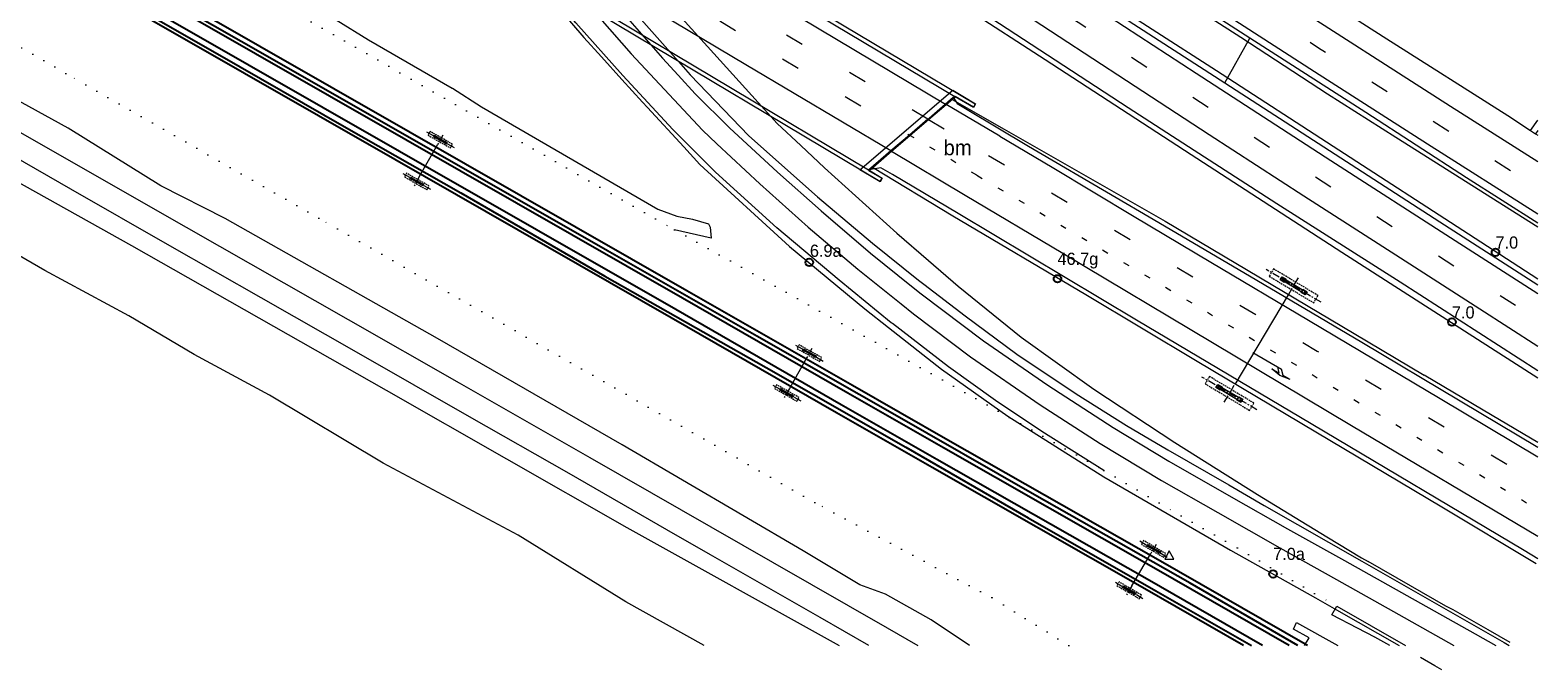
# Model space of a CAD drawing. Header units: metres. Extents: x 83575 to 86200, y 450600 to 453750.
# Tile 87 of 94: x 85953 to 86200, y 452696 to 452801. Entities that reach past the tile are written whole.
import ezdxf
from ezdxf.enums import TextEntityAlignment as Align

# ---------------------------------------------------------------- set-up
doc = ezdxf.new("R2010")
doc.units = ezdxf.units.M
for name, pattern in [('13strp', [4, 1, -3]), ('39strp', [12, 3, -9]), ('bhgrns', [2, 0, -2]), ('CENTER', [2, 1.25, -0.25, 0.25, -0.25]), ('DASHED2', [0.375, 0.25, -0.125])]:
    doc.linetypes.add(name, pattern=pattern)
for name, color, linetype, lineweight in [('bw-bs-portaal', 253, 'Continuous', 18), ('bw-bs-uithouder spoor', 253, 'Continuous', 18), ('gr-bs-geleiderail', 253, 'geleiderail', 18), ('gw-bs-grondwerklijn', 253, 'Continuous', 18), ('kd-bs-bhgrns', 253, 'bhgrns', 18), ('kw-bs-viaduct', 253, 'Continuous', 18), ('mk-bs-13streep 0.45', 253, '13strp', 18), ('mk-bs-39streep 0.15', 253, '39strp', 18), ('mk-bs-pijlre750', 253, 'Continuous', 18), ('mk-bs-streep 0.15', 253, 'Continuous', 18), ('og-bs-bebouwing', 253, 'Continuous', 18), ('og-bs-maaiveld', 253, 'Continuous', 18), ('og-bs-spoor NS', 253, 'Continuous', 25), ('og-bs-terreinafscheiding', 253, 'Continuous', 18), ('vh-bs-randverharding', 253, 'Continuous', 18), ('wm-bs-hectometerbord text', 253, 'Continuous', 18), ('wm-bs-verkeersbord', 253, 'Continuous', 18)]:
    doc.layers.add(name, color=color, linetype=linetype, lineweight=lineweight)
doc.styles.add('rtw_iso', font='iso-rtw.shx')
doc.linetypes.add('geleiderail', pattern='A,2,-1,[175,RTW.shx,S=0.5,R=0,X=0,Y=0],-1', length=4)

# ---------------------------------------------------------------- blocks, each defined once
blk = doc.blocks.new('poer SB40-flat-37')
h = blk.add_hatch()
h.set_pattern_fill('ACET-2D-ANSI31', color=252, scale=0.5, angle=150.5085, style=0)
h.set_pattern_definition([(195.50846725, (-86016.0785, -452776.229), (0.424466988, -1.529700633), [])])
h.paths.add_polyline_path([(0.95, -0.54), (-0.95, 0.54), (-1.04, 0.38), (0.86, -0.69)])
at = {"layer": 'bw-bs-uithouder spoor', "linetype": 'CENTER'}
for points in [[(-2.33, 1.22), (2.24, -1.37)], [(0.38, 0.66), (-0.46, -0.82)]]:
    blk.add_lwpolyline(points, dxfattribs=at)
at = {"layer": 'bw-bs-uithouder spoor', "linetype": 'DASHED2'}
blk.add_lwpolyline([(1.98, -0.82), (-1.72, 1.27), (-2.07, 0.67), (1.63, -1.43)], close=True, dxfattribs=at)
at = {"layer": 'bw-bs-uithouder spoor', "linetype": 'CENTER'}
for points in [[(-0.67, 0.45), (-0.81, 0.19), (-1.16, 0.38), (-1.01, 0.65), (-0.67, 0.45)], [(1.08, -0.54), (0.93, -0.8), (0.58, -0.6), (0.73, -0.34), (1.08, -0.54)]]:
    blk.add_lwpolyline(points, close=True, dxfattribs=at)
at = {"layer": 'bw-bs-uithouder spoor', "linetype": 'Continuous'}
blk.add_lwpolyline([(-0.95, 0.54), (-1.04, 0.38), (0.86, -0.69), (0.95, -0.54)], close=True, dxfattribs=at)
blk = doc.blocks.new('poer SB40-flat-38')
h = blk.add_hatch()
h.set_pattern_fill('ACET-2D-ANSI31', color=252, scale=0.5, angle=150.5085, style=0)
h.set_pattern_definition([(195.50846725, (-86019.9506, -452783.0753), (0.424466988, -1.529700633), [])])
h.paths.add_polyline_path([(0.95, -0.54), (-0.95, 0.54), (-1.04, 0.38), (0.86, -0.69)])
at = {"layer": 'bw-bs-uithouder spoor', "linetype": 'CENTER'}
for points in [[(-2.33, 1.22), (2.24, -1.37)], [(0.38, 0.66), (-0.46, -0.82)]]:
    blk.add_lwpolyline(points, dxfattribs=at)
at = {"layer": 'bw-bs-uithouder spoor', "linetype": 'DASHED2'}
blk.add_lwpolyline([(1.98, -0.82), (-1.72, 1.27), (-2.07, 0.67), (1.63, -1.43)], close=True, dxfattribs=at)
at = {"layer": 'bw-bs-uithouder spoor', "linetype": 'CENTER'}
for points in [[(-0.67, 0.45), (-0.81, 0.19), (-1.16, 0.38), (-1.01, 0.65), (-0.67, 0.45)], [(1.08, -0.54), (0.93, -0.8), (0.58, -0.6), (0.73, -0.34), (1.08, -0.54)]]:
    blk.add_lwpolyline(points, close=True, dxfattribs=at)
at = {"layer": 'bw-bs-uithouder spoor', "linetype": 'Continuous'}
blk.add_lwpolyline([(-0.95, 0.54), (-1.04, 0.38), (0.86, -0.69), (0.95, -0.54)], close=True, dxfattribs=at)
blk = doc.blocks.new('poer SB40-flat-39')
h = blk.add_hatch()
h.set_pattern_fill('ACET-2D-ANSI31', color=252, scale=0.5, angle=150.478, style=0)
h.set_pattern_definition([(195.47798634, (-86076.804, -452741.5058), (0.423653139, -1.5299262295), [])])
h.paths.add_polyline_path([(0.95, -0.54), (-0.95, 0.54), (-1.04, 0.39), (0.86, -0.69)])
at = {"layer": 'bw-bs-uithouder spoor', "linetype": 'CENTER'}
for points in [[(-2.33, 1.22), (2.24, -1.37)], [(0.38, 0.66), (-0.46, -0.82)]]:
    blk.add_lwpolyline(points, dxfattribs=at)
at = {"layer": 'bw-bs-uithouder spoor', "linetype": 'DASHED2'}
blk.add_lwpolyline([(1.98, -0.82), (-1.72, 1.28), (-2.06, 0.67), (1.63, -1.43)], close=True, dxfattribs=at)
at = {"layer": 'bw-bs-uithouder spoor', "linetype": 'CENTER'}
for points in [[(-0.67, 0.45), (-0.81, 0.19), (-1.16, 0.38), (-1.01, 0.65), (-0.67, 0.45)], [(1.07, -0.54), (0.93, -0.8), (0.58, -0.6), (0.73, -0.34), (1.07, -0.54)]]:
    blk.add_lwpolyline(points, close=True, dxfattribs=at)
at = {"layer": 'bw-bs-uithouder spoor', "linetype": 'Continuous'}
blk.add_lwpolyline([(-0.95, 0.54), (-1.04, 0.39), (0.86, -0.69), (0.95, -0.54)], close=True, dxfattribs=at)
blk = doc.blocks.new('poer SB40-flat-40')
h = blk.add_hatch()
h.set_pattern_fill('ACET-2D-ANSI31', color=252, scale=0.5, angle=150.478, style=0)
h.set_pattern_definition([(195.47798634, (-86080.5073, -452748.0455), (0.423653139, -1.5299262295), [])])
h.paths.add_polyline_path([(0.95, -0.54), (-0.95, 0.54), (-1.04, 0.39), (0.86, -0.69)])
at = {"layer": 'bw-bs-uithouder spoor', "linetype": 'CENTER'}
for points in [[(-2.33, 1.22), (2.24, -1.37)], [(0.38, 0.66), (-0.46, -0.82)]]:
    blk.add_lwpolyline(points, dxfattribs=at)
at = {"layer": 'bw-bs-uithouder spoor', "linetype": 'DASHED2'}
blk.add_lwpolyline([(1.98, -0.82), (-1.72, 1.28), (-2.06, 0.67), (1.63, -1.43)], close=True, dxfattribs=at)
at = {"layer": 'bw-bs-uithouder spoor', "linetype": 'CENTER'}
for points in [[(-0.67, 0.45), (-0.81, 0.19), (-1.16, 0.38), (-1.01, 0.65), (-0.67, 0.45)], [(1.07, -0.54), (0.93, -0.8), (0.58, -0.6), (0.73, -0.34), (1.07, -0.54)]]:
    blk.add_lwpolyline(points, close=True, dxfattribs=at)
at = {"layer": 'bw-bs-uithouder spoor', "linetype": 'Continuous'}
blk.add_lwpolyline([(-0.95, 0.54), (-1.04, 0.39), (0.86, -0.69), (0.95, -0.54)], close=True, dxfattribs=at)
blk = doc.blocks.new('poer SB40-flat-41')
h = blk.add_hatch()
h.set_pattern_fill('ACET-2D-ANSI31', color=252, scale=0.5, angle=149.5141, style=0)
h.set_pattern_definition([(194.51414162, (-86136.9862, -452715.9099), (0.397857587, -1.5368362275), [])])
h.paths.add_polyline_path([(0.94, -0.55), (-0.94, 0.55), (-1.03, 0.4), (0.85, -0.7)])
at = {"layer": 'bw-bs-uithouder spoor', "linetype": 'CENTER'}
for points in [[(-2.31, 1.26), (2.22, -1.41)], [(0.39, 0.66), (-0.48, -0.81)]]:
    blk.add_lwpolyline(points, dxfattribs=at)
at = {"layer": 'bw-bs-uithouder spoor', "linetype": 'DASHED2'}
blk.add_lwpolyline([(1.96, -0.85), (-1.7, 1.3), (-2.05, 0.7), (1.61, -1.46)], close=True, dxfattribs=at)
at = {"layer": 'bw-bs-uithouder spoor', "linetype": 'CENTER'}
for points in [[(-0.66, 0.46), (-0.81, 0.2), (-1.15, 0.4), (-1, 0.66), (-0.66, 0.46)], [(1.07, -0.55), (0.91, -0.81), (0.57, -0.61), (0.72, -0.35), (1.07, -0.55)]]:
    blk.add_lwpolyline(points, close=True, dxfattribs=at)
at = {"layer": 'bw-bs-uithouder spoor', "linetype": 'Continuous'}
blk.add_lwpolyline([(-0.94, 0.55), (-1.03, 0.4), (0.85, -0.7), (0.94, -0.55)], close=True, dxfattribs=at)
blk = doc.blocks.new('poer SB40-flat-42')
h = blk.add_hatch()
h.set_pattern_fill('ACET-2D-ANSI31', color=252, scale=0.5, angle=149.5141, style=0)
h.set_pattern_definition([(194.51414162, (-86132.9876, -452709.1179), (0.397857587, -1.5368362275), [])])
h.paths.add_polyline_path([(0.94, -0.55), (-0.94, 0.55), (-1.03, 0.4), (0.85, -0.7)])
at = {"layer": 'bw-bs-uithouder spoor', "linetype": 'CENTER'}
for points in [[(-2.31, 1.26), (2.22, -1.41)], [(0.39, 0.66), (-0.48, -0.81)]]:
    blk.add_lwpolyline(points, dxfattribs=at)
at = {"layer": 'bw-bs-uithouder spoor', "linetype": 'DASHED2'}
blk.add_lwpolyline([(1.96, -0.85), (-1.7, 1.3), (-2.05, 0.7), (1.61, -1.46)], close=True, dxfattribs=at)
at = {"layer": 'bw-bs-uithouder spoor', "linetype": 'CENTER'}
for points in [[(-0.66, 0.46), (-0.81, 0.2), (-1.15, 0.4), (-1, 0.66), (-0.66, 0.46)], [(1.07, -0.55), (0.91, -0.81), (0.57, -0.61), (0.72, -0.35), (1.07, -0.55)]]:
    blk.add_lwpolyline(points, close=True, dxfattribs=at)
at = {"layer": 'bw-bs-uithouder spoor', "linetype": 'Continuous'}
blk.add_lwpolyline([(-0.94, 0.55), (-1.03, 0.4), (0.85, -0.7), (0.94, -0.55)], close=True, dxfattribs=at)
blk = doc.blocks.new('poer SB40-flat-61')
h = blk.add_hatch()
h.set_pattern_fill('ACET-2D-ANSI31', color=252, angle=329.1816, style=0)
h.set_pattern_definition([(14.1816469, (-86159.8353, -452758.8567), (-0.777864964, 3.07823831), [])])
h.paths.add_polyline_path([(-1.87, 1.12), (1.87, -1.12), (2.05, -0.82), (-1.69, 1.42)])
at = {"layer": 'bw-bs-portaal', "linetype": 'CENTER'}
for points in [[(4.6, -2.54), (-4.42, 2.84)], [(-0.78, -1.31), (0.96, 1.61)]]:
    blk.add_lwpolyline(points, dxfattribs=at)
at = {"layer": 'bw-bs-portaal', "linetype": 'DASHED2'}
blk.add_lwpolyline([(-3.92, 1.73), (3.38, -2.63), (4.1, -1.43), (-3.2, 2.93)], close=True, dxfattribs=at)
at = {"layer": 'bw-bs-portaal', "linetype": 'CENTER'}
for points in [[(-2.13, 1.12), (-1.82, 1.64), (-1.13, 1.23), (-1.44, 0.71), (-2.13, 1.12)], [(1.31, -0.93), (1.62, -0.41), (2.3, -0.82), (2, -1.34), (1.31, -0.93)]]:
    blk.add_lwpolyline(points, close=True, dxfattribs=at)
at = {"layer": 'bw-bs-portaal', "linetype": 'Continuous'}
blk.add_lwpolyline([(1.87, -1.12), (2.05, -0.82), (-1.69, 1.42), (-1.87, 1.12)], close=True, dxfattribs=at)
blk = doc.blocks.new('poer SB40-flat-62')
h = blk.add_hatch()
h.set_pattern_fill('ACET-2D-ANSI31', color=252, angle=329.1816, style=0)
h.set_pattern_definition([(14.1816469, (-86149.3103, -452741.2137), (-0.777864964, 3.07823831), [])])
h.paths.add_polyline_path([(-1.87, 1.12), (1.87, -1.12), (2.05, -0.82), (-1.69, 1.42)])
at = {"layer": 'bw-bs-portaal', "linetype": 'CENTER'}
for points in [[(4.6, -2.54), (-4.42, 2.84)], [(-0.78, -1.31), (0.96, 1.61)]]:
    blk.add_lwpolyline(points, dxfattribs=at)
at = {"layer": 'bw-bs-portaal', "linetype": 'DASHED2'}
blk.add_lwpolyline([(-3.92, 1.73), (3.38, -2.63), (4.1, -1.43), (-3.2, 2.93)], close=True, dxfattribs=at)
at = {"layer": 'bw-bs-portaal', "linetype": 'CENTER'}
for points in [[(-2.13, 1.12), (-1.82, 1.64), (-1.13, 1.23), (-1.44, 0.71), (-2.13, 1.12)], [(1.31, -0.93), (1.62, -0.41), (2.3, -0.82), (2, -1.34), (1.31, -0.93)]]:
    blk.add_lwpolyline(points, close=True, dxfattribs=at)
at = {"layer": 'bw-bs-portaal', "linetype": 'Continuous'}
blk.add_lwpolyline([(1.87, -1.12), (2.05, -0.82), (-1.69, 1.42), (-1.87, 1.12)], close=True, dxfattribs=at)
blk = doc.blocks.new('pijlr-flat-46')
at = {"layer": 'mk-bs-pijlre750'}
for p, q in [((0, 0), (4.71, -2.75)), ((4.33, -3.4), (4.06, -2.37)), ((3.08, -2.67), (4.33, -3.4)), ((4.39, -3.78), (3.08, -2.67)), ((6.1, -4.43), (4.39, -3.78)), ((4.97, -3.78), (4.71, -2.75)), ((6.1, -4.43), (4.97, -3.78))]:
    blk.add_line(p, q, dxfattribs=at)
blk = doc.blocks.new('dtbattr-l-flat-36')
at = {"layer": 'mk-bs-13streep 0.45', "style": 'rtw_iso'}
blk.add_attdef('TAG', (0, 0), '', height=2.5, dxfattribs=at)
blk = doc.blocks.new('verkeersbord-flat-1')
at = {"layer": 'wm-bs-verkeersbord'}
for p, q in [((0, 0.75), (-0.75, -0.625)), ((0.75, -0.625), (0, 0.75)), ((-0.75, -0.625), (0.75, -0.625))]:
    blk.add_line(p, q, dxfattribs=at)
blk = doc.blocks.new('HMP1-flat-174')
at = {"color": 253}
blk.add_circle((0, 0), 0.625, dxfattribs=at)
blk = doc.blocks.new('HMP1-flat-176')
at = {"color": 253}
blk.add_circle((0, 0), 0.625, dxfattribs=at)
blk = doc.blocks.new('HMP1-flat-179')
at = {"color": 253}
blk.add_circle((0, 0), 0.625, dxfattribs=at)
blk = doc.blocks.new('HMP1-flat-180')
at = {"color": 253}
blk.add_circle((0, 0), 0.625, dxfattribs=at)
blk = doc.blocks.new('HMP1-flat-181')
at = {"color": 253}
blk.add_circle((0, 0), 0.625, dxfattribs=at)

msp = doc.modelspace()

# ---------------------------------------------------------------- linework, layer by layer
at = {"layer": 'bw-bs-portaal', "flags": 128}
msp.add_lwpolyline([(86159.05, 452757.55), (86150.27, 452742.82)], dxfattribs=at)
at = {"layer": 'bw-bs-uithouder spoor'}
for points in [[(86016.45, 452776.89), (86019.49, 452782.26)], [(86080.05, 452747.23), (86077.18, 452742.17)], [(86133.37, 452709.77), (86136.51, 452715.1)]]:
    msp.add_lwpolyline(points, dxfattribs=at)
at = {"layer": 'gr-bs-geleiderail', "flags": 128}
for points in [[(85926.55, 452919.34), (85932.95, 452914.54), (85939.26, 452909.57), (85945.52, 452904.55), (85948.59, 452902.04), (85957.59, 452894.17), (85966.48, 452886.04), (85968.2, 452884.55), (85969.9, 452883.04), (85971.9, 452881.19), (85973.87, 452879.31), (85976.16, 452877.04), (85978.4, 452874.74), (85980.62, 452872.41), (85980.86, 452872.15), (85983.13, 452869.71), (85985.37, 452867.25), (85987.6, 452864.76), (85987.99, 452864.32), (85991.08, 452860.77), (85994.15, 452857.21), (85995.24, 452855.94), (86000.68, 452849.64), (86007.19, 452842.05), (86013.7, 452834.45), (86020.2, 452826.85), (86026.7, 452819.26), (86033.22, 452811.68), (86033.92, 452810.86), (86039.74, 452804.09), (86043.48, 452799.8), (86046.35, 452796.59), (86049.71, 452792.88), (86053.08, 452789.19), (86053.91, 452788.28), (86059.84, 452781.82)], [(86075.17, 452785.69), (86028.34, 452837.49), (86024.77, 452841.83), (86020.24, 452847.11), (86015.8, 452852.25), (86012.63, 452856), (86010.36, 452858.7)], [(86012.02, 452860.02), (86014.37, 452858.43), (86017.88, 452856.29), (86023.76, 452852.88), (86029.43, 452849.65), (86042.15, 452842.55), (86052.61, 452836.64), (86065.27, 452829.32), (86076.72, 452822.6), (86084.94, 452817.97), (86089.49, 452815.31), (86092.91, 452813.22), (86097.35, 452810.32), (86106.28, 452804.48), (86119.18, 452796.16)], [(86129.62, 452813.83), (86136.67, 452809.25), (86151.24, 452799.81), (86165.5, 452790.51), (86176.7, 452783.41), (86200, 452768.69)], [(86126.18, 452808), (86147.27, 452794.38), (86167.36, 452781.35), (86188.64, 452767.56), (86200, 452760.15)], [(86119.18, 452796.16), (86143.11, 452780.55), (86167.82, 452764.52), (86187.99, 452751.65), (86200, 452743.93)], [(86103.9, 452789.63), (86112.44, 452784.76)], [(86075.17, 452785.69), (86079.08, 452782.03), (86082.94, 452778.36), (86094.81, 452767.64), (86100.01, 452763.16)], [(86112.44, 452784.76), (86138.87, 452769.61), (86169.85, 452751.17), (86181.36, 452744.36)], [(86059.84, 452781.82), (86062.51, 452778.93)], [(86062.51, 452778.93), (86077.21, 452765.45), (86089.59, 452755.23), (86093.47, 452752.17)], [(86090.84, 452778.47), (86104.02, 452770.51)], [(86104.02, 452770.51), (86125.82, 452757.59), (86144.11, 452746.67), (86163.56, 452735.03), (86184.23, 452722.74), (86199.75, 452713.45)], [(86100.01, 452763.16), (86104.89, 452758.96), (86115.21, 452750.58), (86127.12, 452742.07), (86140.45, 452733.3), (86154.01, 452724.78), (86165.35, 452717.8), (86171.08, 452714.4), (86172.17, 452713.75)], [(86093.47, 452752.17), (86102.16, 452745.33), (86113.03, 452737.64), (86128.8, 452727.66), (86149.59, 452715.65), (86163.51, 452707.83)], [(86200, 452733.29), (86192.5, 452737.73), (86181.36, 452744.36)], [(86186.08, 452705.82), (86184.91, 452706.46), (86179.13, 452709.77), (86172.17, 452713.75)], [(86163.51, 452707.83), (86166.97, 452705.82), (86177.23, 452700)], [(86195.45, 452700.46), (86191.86, 452702.53), (86186.08, 452705.82)], [(86184.26, 452695.99), (86183.09, 452696.64), (86180.72, 452697.99)]]:
    msp.add_lwpolyline(points, dxfattribs=at)
at = {"layer": 'gw-bs-grondwerklijn'}
for points in [[(86106.75, 452700), (86100.46, 452704.2), (86092.95, 452708.4), (86088.75, 452709.94), (86079.42, 452715.53), (86049.74, 452732.92), (86019.42, 452750.35), (85984.61, 452770.05), (85974.05, 452775.43), (85958.83, 452784.89), (85938.34, 452796.15), (85938.34, 452796.14), (85913.68, 452810.41), (85879.43, 452830.02), (85847.06, 452848.56), (85835.12, 452854.76), (85825.95, 452860.49), (85794.28, 452878.82), (85763.54, 452896.09), (85750, 452903.93)], [(85750, 452890.5), (85781.38, 452872.49), (85819.16, 452851.12), (85855.78, 452829.92), (85892.77, 452808.17), (85928.88, 452788.2), (85969.21, 452765.64), (86011, 452741.88), (86011.01, 452741.88), (86050.49, 452719.33), (86085.37, 452700)], [(85944.15, 452833.4), (85944.27, 452834.32), (85945.13, 452834.45), (85946.35, 452834.38), (85981.17, 452814.93), (86002.28, 452803.06), (86002.83, 452802.67), (86008.1, 452799.41), (86021.87, 452791.48), (86021.9, 452791.48), (86026.66, 452788.42), (86055.59, 452771.61), (86058.71, 452770.43), (86061.3, 452769.98), (86063.9, 452769.19), (86064.18, 452768.64), (86064.36, 452766.86), (86058.34, 452768.23)]]:
    msp.add_lwpolyline(points, dxfattribs=at)
at = {"layer": 'kd-bs-bhgrns'}
for p, q in [((86058.34, 452768.23), (86128.81, 452728.73)), ((86173.24, 452701.35), (86172.61, 452700))]:
    msp.add_line(p, q, dxfattribs=at)
for points in [[(85944.15, 452833.4), (85944.83, 452832.71), (85946.47, 452832.13), (85998.71, 452802.35), (86058.34, 452768.23)], [(86123.04, 452700), (86110.4, 452707.84), (86081.35, 452723.45), (86000, 452770.11), (85958.47, 452793.89), (85919.85, 452816.25)], [(86128.81, 452728.73), (86141.45, 452721.27), (86150.7, 452715.99), (86166.99, 452706.42)]]:
    msp.add_lwpolyline(points, dxfattribs=at)
at = {"layer": 'kw-bs-viaduct', "flags": 128}
msp.add_lwpolyline([(85953.67, 452859.43), (85955.86, 452858.13), (85969.89, 452870.29), (85968.11, 452871.35), (85968.41, 452871.87), (86107.68, 452788.87), (86107.37, 452788.35), (86104.4, 452790.12), (86090.18, 452777.97), (86092.35, 452776.68), (86092.04, 452776.16), (85953.37, 452858.92)], dxfattribs=at)
msp.add_lwpolyline([(86090.62, 452776.95), (86088.75, 452778.07), (86104.02, 452791.11), (86105.64, 452790.15), (86107.75, 452788.89), (86107.39, 452788.28), (86104.41, 452790.06), (86102.91, 452788.79), (86100.01, 452786.3), (86096.97, 452783.71), (86093.93, 452781.11), (86090.26, 452777.98), (86092.41, 452776.69), (86092.06, 452776.09)], close=True, dxfattribs=at)
at = {"layer": 'mk-bs-13streep 0.45', "flags": 128}
for points in [[(86107.95, 452777.16), (86101.49, 452781.04), (86096.97, 452783.71)], [(86107.95, 452777.16), (86130.74, 452763.64), (86164.93, 452743.26), (86192.36, 452726.87), (86200, 452722.33)]]:
    msp.add_lwpolyline(points, dxfattribs=at)
at = {"layer": 'mk-bs-39streep 0.15', "flags": 128}
for points in [[(86099.92, 452786.36), (86070.04, 452804.16), (86037.14, 452823.79), (86009.13, 452840.49), (85965.62, 452866.52)], [(85962.73, 452864.02), (85986.89, 452849.6), (86025.16, 452826.72), (86055.65, 452808.57), (86096.88, 452783.76)], [(86132.42, 452818.56), (86143.71, 452811.22), (86164.03, 452798.11), (86186.82, 452783.49), (86200, 452775.1)], [(86123.3, 452803.13), (86151.65, 452784.59), (86171.76, 452771.57), (86192.14, 452758.52), (86200, 452753.49)], [(86100.01, 452786.3), (86109.88, 452780.43)], [(86109.88, 452780.43), (86118.49, 452775.32), (86143.56, 452760.39), (86163.8, 452748.3), (86191.12, 452732.01), (86200, 452726.72)]]:
    msp.add_lwpolyline(points, dxfattribs=at)
at = {"layer": 'mk-bs-streep 0.15', "flags": 128}
for points in [[(85896.06, 452951.07), (85905.35, 452944.88), (85914.25, 452939.01), (85923.68, 452932.72), (85933.88, 452925.95), (85946.51, 452917.4), (85955.05, 452911.65), (85966.93, 452903.63), (85982.85, 452892.83), (86000.66, 452880.72), (86019.03, 452868.19), (86037.04, 452855.98), (86052.43, 452845.58), (86071.22, 452833.09), (86082.88, 452825.4), (86105.67, 452810.36), (86121.43, 452799.97)], [(85959.44, 452902.58), (85959.5, 452902.52), (85965, 452897.7), (85972.88, 452890.67), (85980.16, 452883.69), (85987.31, 452876.39), (85992.83, 452870.45), (85995.99, 452866.89), (85999.41, 452862.97), (86002.43, 452859.46), (86014.85, 452844.8), (86028.93, 452828.15), (86042.57, 452812.19), (86056.37, 452796.36), (86058.94, 452793.58), (86061.74, 452790.56), (86067.38, 452784.94), (86075.24, 452777.7), (86082.41, 452771.32), (86090.5, 452764.36), (86097.22, 452758.95)], [(85957.02, 452899.89), (85967.63, 452890.6), (85978.57, 452880.48), (85983.87, 452875.22), (85993.16, 452865.02), (86006.71, 452849.14), (86008.82, 452846.64), (86021.14, 452832.05), (86032.73, 452818.5), (86042.53, 452807.04), (86051.21, 452797.1), (86062.94, 452784.55), (86065.29, 452782.32), (86072.31, 452775.77), (86080.26, 452768.66), (86088.4, 452761.77), (86095.54, 452756.05)], [(85968.51, 452869.02), (85994.03, 452853.77), (86024.56, 452835.55), (86048.39, 452821.34), (86078.98, 452803.08), (86102.82, 452788.84)], [(86093.84, 452781.16), (86070.03, 452795.32), (86039.38, 452813.62), (86015.6, 452827.82), (85984.99, 452846.1), (85959.61, 452861.31)], [(86134.25, 452821.65), (86157.19, 452806.83), (86185.66, 452788.53), (86200, 452779.4)], [(86130.57, 452815.43), (86142.71, 452807.55), (86163.37, 452794.19), (86181.89, 452782.33), (86200, 452770.82)], [(86125.14, 452806.24), (86143.93, 452793.94), (86166.05, 452779.59), (86186.41, 452766.44), (86200, 452757.77)], [(86121.43, 452799.97), (86132.48, 452792.74), (86146.04, 452783.85), (86161.61, 452773.79), (86176.71, 452764.08), (86190.46, 452755.25), (86200, 452749.12)], [(86111.74, 452783.57), (86102.91, 452788.79)], [(86111.74, 452783.57), (86120.29, 452778.48), (86133.76, 452770.41), (86146.32, 452762.91), (86162.35, 452753.37), (86183.96, 452740.52), (86200, 452730.94)], [(86093.93, 452781.11), (86106.03, 452773.91)], [(86106.03, 452773.91), (86122.06, 452764.37), (86146.61, 452749.71), (86169.4, 452736.12), (86200, 452717.91)], [(86097.22, 452758.95), (86098.8, 452757.68), (86109.05, 452750.01), (86119.57, 452742.71), (86130.31, 452735.75), (86139.46, 452730.25), (86149.65, 452724.41), (86158.94, 452719.16), (86168.27, 452713.92), (86178.5, 452708.18), (86189.69, 452701.91), (86193.11, 452700)], [(86095.54, 452756.05), (86097.56, 452754.44), (86106.91, 452747.39), (86118.32, 452739.49), (86128.18, 452733.14), (86138.22, 452727.09), (86147.48, 452721.8), (86157.69, 452716.04), (86166.96, 452710.81), (86177.19, 452705.08), (86186.23, 452700)]]:
    msp.add_lwpolyline(points, dxfattribs=at)
at = {"layer": 'og-bs-bebouwing'}
msp.add_line((86166.99, 452706.42), (86178.29, 452700), dxfattribs=at)
for points in [[(86175.74, 452700), (86173.24, 452701.35), (86170.41, 452702.83), (86166.21, 452705.02), (86166.99, 452706.42)], [(86161.73, 452700), (86162.47, 452701.23), (86159.92, 452702.65), (86160.38, 452703.78), (86167.19, 452700)]]:
    msp.add_lwpolyline(points, dxfattribs=at)
at = {"layer": 'og-bs-maaiveld', "flags": 128}
msp.add_lwpolyline([(86090.62, 452776.95), (86088.75, 452778.07), (86104.02, 452791.11), (86105.64, 452790.15)], dxfattribs=at)
at = {"layer": 'og-bs-spoor NS', "flags": 128}
for points in [[(86086.76, 452741.39), (86059.62, 452757), (86014.27, 452782.97), (85977.08, 452804.25), (85936.2, 452827.65), (85900.25, 452848.27), (85866.23, 452867.69), (85828.98, 452889.04), (85787.79, 452912.62)], [(86087.55, 452742.65), (86060.34, 452758.22), (86014.98, 452784.19), (85977.79, 452805.47), (85936.92, 452828.87), (85900.97, 452849.48), (85867.04, 452868.99), (85829.77, 452890.3), (85788.56, 452913.91)], [(86085.67, 452739.5), (86058.54, 452755.11), (86013.19, 452781.08), (85976, 452802.35), (85935.12, 452825.75), (85899.18, 452846.37), (85865.16, 452865.79), (85827.9, 452887.15), (85786.67, 452910.75)], [(86084.9, 452738.17), (86057.77, 452753.78), (86012.42, 452779.75), (85975.24, 452801.02), (85934.36, 452824.42), (85898.41, 452845.04), (85864.39, 452864.46), (85827.14, 452885.82), (85785.88, 452909.43)], [(86161.81, 452700.21), (86137.72, 452714.03), (86103.2, 452733.71), (86087.55, 452742.65)], [(86154.81, 452700), (86135.9, 452710.85), (86101.38, 452730.52), (86085.69, 452739.49)], [(86159.22, 452700), (86136.99, 452712.75), (86102.46, 452732.43), (86086.8, 452741.38)], [(86151.72, 452700), (86135.13, 452709.51), (86100.61, 452729.19), (86084.9, 452738.17)], [(86162.18, 452700), (86161.9, 452700.16)]]:
    msp.add_lwpolyline(points, dxfattribs=at)
at = {"layer": 'og-bs-spoor NS'}
for points in [[(86160.64, 452700), (86142.94, 452710.23), (86117, 452724.96), (86094.09, 452738.07), (86071.83, 452750.74), (86047.32, 452764.75), (85991.56, 452796.67), (85960.14, 452814.63), (85932.65, 452830.34), (85906.93, 452845.04), (85882.62, 452859.06), (85861.02, 452871.29), (85839.79, 452883.57), (85818.67, 452895.52)], [(85817.06, 452892.26), (85832.94, 452883.33), (85847.32, 452875.06), (85866.17, 452864.32), (85885.17, 452853.38), (85903.37, 452843.04), (85923.87, 452831.24), (85944.85, 452819.28), (85963.35, 452808.58), (85983.75, 452796.87), (86004.13, 452785.17), (86023.3, 452774.3), (86046.92, 452760.59), (86073.36, 452745.6), (86096.29, 452732.54), (86116.39, 452720.94), (86137.29, 452708.97), (86153.02, 452700)]]:
    msp.add_lwpolyline(points, dxfattribs=at)
at = {"layer": 'og-bs-terreinafscheiding', "flags": 128}
msp.add_lwpolyline([(86090.26, 452777.98), (86093.93, 452781.11), (86096.97, 452783.71), (86100.01, 452786.3), (86102.91, 452788.79), (86104.41, 452790.06)], dxfattribs=at)
at = {"layer": 'vh-bs-randverharding'}
for p, q in [((86148.63, 452792.36), (86152.75, 452799.68)), ((86198.82, 452784.5), (86200, 452786.22)), ((86198.82, 452784.5), (86199.63, 452783.99)), ((86200, 452784.51), (86199.63, 452783.99)), ((86199.63, 452783.99), (86200, 452783.76))]:
    msp.add_line(p, q, dxfattribs=at)
for points in [[(86152.75, 452799.68), (86146.62, 452803.61), (86120.25, 452820.62), (86093.8, 452837.81), (86069.79, 452853.65), (86046.81, 452868.63), (86020.39, 452885.96), (85997.48, 452900.98), (85984.2, 452909.67)], [(85750, 452899.34), (85771.37, 452887.09), (85809.58, 452865.21), (85845.24, 452844.83), (85870.83, 452830.2), (85902.4, 452812.1), (85930.58, 452795.96), (85952.08, 452783.61), (85978.21, 452768.65), (86004.78, 452753.52), (86023.02, 452743.1), (86044.46, 452730.83), (86074.44, 452713.67), (86093.21, 452702.89), (86098.26, 452700)], [(86094.11, 452752.81), (86093.9, 452752.97), (86085.38, 452759.94), (86075.11, 452768.52), (86065.08, 452777.65), (86058.04, 452784.69), (86049.86, 452793.52), (86042.17, 452802.18), (86035.81, 452809.68), (85995.61, 452855.72), (85991.67, 452860.55), (85986.08, 452867.17), (85978.98, 452874.58), (85971.55, 452881.93), (85963.03, 452889.79), (85956.76, 452895.3), (85954.09, 452897.68)], [(86142.7, 452781.85), (86132.78, 452788.25), (86102.36, 452808.13), (86066.55, 452831.73), (86043.54, 452847.09), (86024.56, 452859.87), (85999.87, 452876.6), (85978.75, 452890.96), (85974.73, 452893.71)], [(86063.19, 452700), (86050.34, 452707.16), (86032.66, 452718.07), (86010.55, 452729.9), (85991.87, 452741.1), (85979.52, 452747.74), (85968.82, 452754.08), (85954.99, 452761.55), (85938.72, 452770.93), (85923.26, 452780), (85890.24, 452799.09), (85881.57, 452803.01), (85875.93, 452806.83), (85861.23, 452815.5), (85831.18, 452832.53), (85789.88, 452856.34), (85760.06, 452873.56), (85750, 452879.33)], [(86042.96, 452862.2), (86085.23, 452833.93), (86126.17, 452806.9), (86148.63, 452792.36)], [(86090.21, 452700), (86082.23, 452704.57), (86064.23, 452714.84), (86057.07, 452718.97), (86041.04, 452728.2), (86024.67, 452737.53), (86006.55, 452747.91), (85990.49, 452757.03), (85975.55, 452765.58), (85959.29, 452774.9), (85940.41, 452785.72), (85923, 452795.68), (85907.34, 452804.67), (85896.08, 452811.1), (85885.98, 452816.93), (85875.99, 452822.6), (85858.88, 452832.47), (85837.87, 452844.46), (85822.03, 452853.56)], [(86017.3, 452842.77), (86059, 452795.83), (86060.91, 452793.65), (86070.55, 452783.66), (86081.82, 452773.6), (86090.85, 452766.02), (86098.38, 452759.97), (86099.26, 452759.29)], [(86158.68, 452810.2), (86175.22, 452799.55), (86195.06, 452786.99), (86198.82, 452784.5)], [(86200, 452769.32), (86188.32, 452776.75), (86171.75, 452787.49), (86152.75, 452799.68)], [(86148.63, 452792.36), (86183.94, 452769.52), (86200, 452759.19)], [(86200, 452714.22), (86197.74, 452715.57), (86162.8, 452736.35), (86134.12, 452753.41), (86104.9, 452770.91), (86094.12, 452777.28), (86092.2, 452778.38), (86090.49, 452778.1), (86104.06, 452789.99), (86104.7, 452788.94), (86106.35, 452787.95), (86116.43, 452781.93), (86130.78, 452773.5), (86136.2, 452770.32), (86152.67, 452760.67), (86171.13, 452749.79), (86187.24, 452740.16), (86200, 452732.54)], [(86200, 452745.08), (86177.4, 452759.61), (86157.17, 452772.5), (86142.7, 452781.85)], [(86099.26, 452759.29), (86106.01, 452754.08), (86114.52, 452747.81), (86124.24, 452741.3), (86132.49, 452736.12), (86139.3, 452732.12), (86149.29, 452726.35), (86155.11, 452722.99), (86171.11, 452713.83), (86194.45, 452700.48), (86195.3, 452700)], [(86128.81, 452728.73), (86118.59, 452735.13), (86110.98, 452740.18), (86103.27, 452745.71), (86094.11, 452752.81)]]:
    msp.add_lwpolyline(points, dxfattribs=at)
at = {"layer": 'vh-bs-randverharding', "flags": 128}
msp.add_lwpolyline([(86099.92, 452786.36), (86096.88, 452783.76), (86093.84, 452781.16), (86090.17, 452778.03), (85955.94, 452858.14), (85959.61, 452861.31), (85962.73, 452864.02), (85965.62, 452866.52), (85968.51, 452869.02), (85969.9, 452870.23), (86104.32, 452790.12), (86102.82, 452788.84)], dxfattribs=at)

# ---------------------------------------------------------------- block references
for name, p in [('poer SB40-flat-38', (86019.95, 452783.08)), ('poer SB40-flat-37', (86016.08, 452776.23)), ('HMP1-flat-181', (86193.05, 452764.54)), ('HMP1-flat-174', (86080.45, 452762.87)), ('poer SB40-flat-61', (86159.84, 452758.86)), ('HMP1-flat-176', (86121.18, 452760.17)), ('HMP1-flat-180', (86185.9, 452753.07)), ('poer SB40-flat-40', (86080.51, 452748.05)), ('pijlr-flat-46', (86153.25, 452748.08)), ('poer SB40-flat-62', (86149.31, 452741.21)), ('poer SB40-flat-39', (86076.8, 452741.51)), ('poer SB40-flat-41', (86136.99, 452715.91)), ('verkeersbord-flat-1', (86139.53, 452714.78)), ('HMP1-flat-179', (86156.56, 452711.73)), ('poer SB40-flat-42', (86132.99, 452709.12))]:
    msp.add_blockref(name, p)
msp.add_blockref('dtbattr-l-flat-36', (86102.47, 452780.45)).add_auto_attribs({'TAG': 'bm'})

# ---------------------------------------------------------------- texts
at = {"layer": 'wm-bs-hectometerbord text', "style": 'rtw_iso'}
for s, p in [('7.0', (86193.05, 452764.53)), ('6.9a', (86080.55, 452763.18)), ('46.7g', (86121.18, 452761.86)), ('7.0', (86185.9, 452753.06)), ('7.0a', (86156.56, 452713.42))]:
    msp.add_text(s, height=2, dxfattribs=at).set_placement(p, align=Align.BOTTOM_LEFT)

doc.saveas('drawing.dxf')
